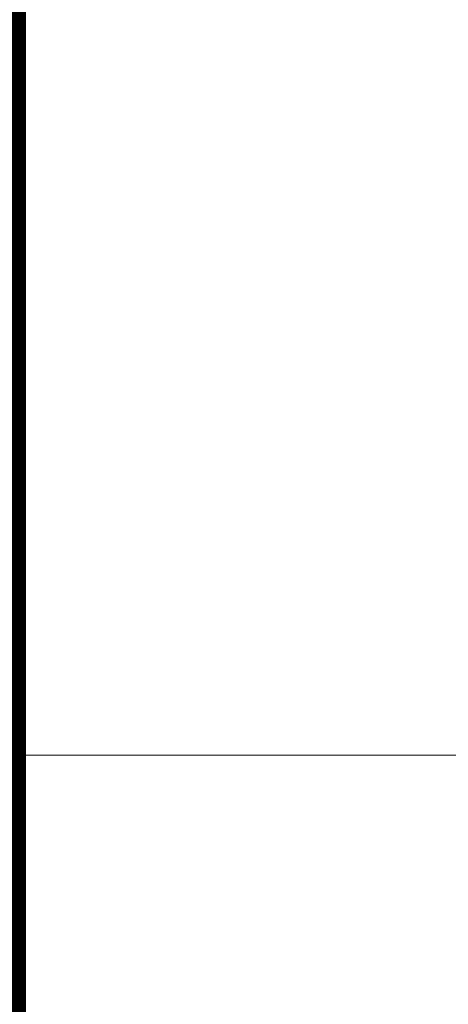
# Model space of a CAD drawing. Header units: millimetres. Extents: x -9409 to 0, y -5353 to 3057.
# Tile 235 of 256: x -4634 to -4426, y -773 to -295. Entities that reach past the tile are written whole.
import ezdxf

# ---------------------------------------------------------------- set-up
doc = ezdxf.new("R2010")
doc.units = ezdxf.units.MM
doc.linetypes.add('ACAD_ISO02W100', pattern=[15, 12, -3])
doc.linetypes.add('DASHED2', pattern=[0.375, 0.25, -0.125])
for name, color, linetype, lineweight in [('A-AREA-____-IDEN', 81, 'Continuous', 5), ('SQ_ISTN.Ściany', 140, 'Continuous', 35), ('SQ_ZAKRES_OPRACOWANIA', 7, 'ACAD_ISO02W100', 20)]:
    doc.layers.add(name, color=color, linetype=linetype, lineweight=lineweight)

# ---------------------------------------------------------------- blocks, each defined once
blk = doc.blocks.new('stan projektowany')
at = {"layer": 'SQ_ZAKRES_OPRACOWANIA', "color": 251, "linetype": 'DASHED2', "ltscale": 100, "true_color": 0x636466, "const_width": 18}
blk.add_lwpolyline([(-15104.65, 10541.71), (-15104.65, 7946.16), (-14458.39, 7942.46), (-14458.39, 5881.49), (-17103.03, 5881.49), (-17103.03, 6223.02), (-18509.26, 6211.23), (-18509.26, 5925.46), (-19462.48, 5925.46), (-19462.48, 6211.23), (-19394.65, 6211.23), (-19394.65, 7808.15), (-16999.65, 7808.15), (-16999.65, 7178.15), (-16704.65, 7178.15), (-16704.65, 7768.15), (-16704.65, 8898.65), (-16259.65, 8898.65), (-16259.65, 9307.59), (-16071.65, 9307.59), (-16071.65, 9436.61)], dxfattribs=at)

msp = doc.modelspace()

# ---------------------------------------------------------------- linework, layer by layer
at = {"layer": 'A-AREA-____-IDEN'}
msp.add_line((-3897.75, -651.89), (-5125.91, -651.89), dxfattribs=at)

# ---------------------------------------------------------------- block references
at = {"layer": 'SQ_ISTN.Ściany'}
msp.add_blockref('stan projektowany', (10464.96, -9654.29), dxfattribs=at)

doc.saveas('drawing.dxf')
